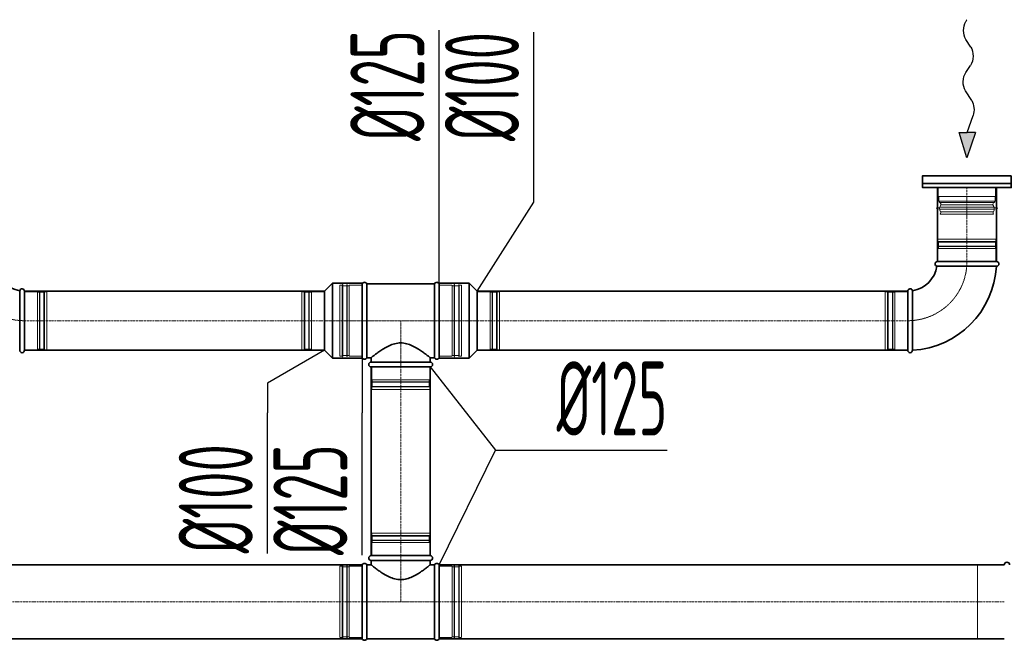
# Model space of a CAD drawing. Header units: millimetres. Extents: x 15940 to 92175, y -24684 to 227664.
# Tile 62 of 132: x 54742 to 56406, y 78855 to 79904. Entities that reach past the tile are written whole.
import ezdxf

# ---------------------------------------------------------------- set-up
doc = ezdxf.new("R2010")
doc.units = ezdxf.units.MM
doc.header["$LTSCALE"] = 0.05
for name, pattern in [('ACAD_ISO02W100', [15, 12, -3]), ('ACAD_ISO10W100', [18, 12, -3, 0, -3]), ('phl_thick', [0])]:
    doc.linetypes.add(name, pattern=pattern)
doc.layers.get('0').update_dxf_attribs({"lineweight": 5})
for name, color, linetype, lineweight in [('VZT_05 ETA (ODVOD) - OBRYS', 6, 'Continuous', 35), ('VZT_06 ETA (ODVOD) - OSA', 6, 'ACAD_ISO10W100', 5), ('VZT_30 DISTRIBUČNÍ PRVKY - OBRYS', 1, 'Continuous', 35), ('VZT_35 TLUMIČE HLUKU - OBRYS', 1, 'Continuous', 35), ('VZT_50 POPIS - OBECNE', 7, 'Continuous', 13), ('VZT_60_KOTY - DIMENZE', 7, 'Continuous', 5)]:
    doc.layers.add(name, color=color, linetype=linetype, lineweight=lineweight)
doc.layers.add('VZT_07 ETA (ODVOD) - NETISK', color=8, linetype='ACAD_ISO02W100', lineweight=5, plot=False)
doc.layers.add('VZT_39 TLUMIČE HLUKU - NETISK', color=8, linetype='ACAD_ISO02W100', lineweight=5, plot=False)
doc.styles.add('EVORA_125', font='isocp.shx', dxfattribs={"width": 0.6, "height": 125})

msp = doc.modelspace()

# ---------------------------------------------------------------- linework, layer by layer
at = {"color": 8, "lineweight": 5}
for points in [[(56391.6, 79620.5), (56391.6, 79605.5), (56294.6, 79605.5), (56294.6, 79620.5)], [(56391.6, 79620.5), (56294.6, 79620.5)], [(56295.6, 79597.6), (56343.1, 79597.6)], [(56297.5, 79595), (56343.1, 79595)], [(56390.6, 79597.6), (56343.1, 79597.6)], [(56388.6, 79595), (56343.1, 79595)], [(56299.3, 79579.4), (56297.9, 79575.5), (56343.1, 79575.5)], [(56298.4, 79579.7), (56343.1, 79579.7)], [(56299.2, 79591.3), (56343.1, 79591.3)], [(56387, 79591.3), (56343.1, 79591.3)], [(56387.7, 79579.7), (56343.1, 79579.7)], [(56386.8, 79579.4), (56388.2, 79575.5), (56343.1, 79575.5)]]:
    msp.add_lwpolyline(points, dxfattribs=at)
for points in [[(56295.6, 79605.5), (56295.6, 79597.6, 0.291473), (56297.1, 79595.2, 0.291473)], [(56390.6, 79605.5), (56390.6, 79597.6, -0.291473), (56389, 79595.2, -0.291473)], [(56290.9, 79585.6), (56296.9, 79587, -0.058981), (56297.5, 79587.1), (56343.1, 79587.1)], [(56290.9, 79585.6), (56296.7, 79584.2, 0.060863), (56297.3, 79584.1), (56343.1, 79584.1)], [(56395.2, 79585.6), (56389.2, 79587, 0.058981), (56388.6, 79587.1), (56343.1, 79587.1)], [(56395.2, 79585.6), (56389.5, 79584.2, -0.060863), (56388.8, 79584.1), (56343.1, 79584.1)]]:
    msp.add_lwpolyline(points, format="xyb", dxfattribs=at)
for centre, radius, start, end in [((56295.3, 79591.8), 3.88, 353.3265, 62.5007), ((56390.8, 79591.8), 3.88, 117.4993, 186.6735), ((56307.4, 79584.9), 10.5, 142.1622, 210.2824), ((56378.7, 79584.9), 10.5, 329.7176, 37.8378)]:
    msp.add_arc(centre, radius, start, end, dxfattribs=at)
at = {"layer": 'VZT_05 ETA (ODVOD) - OBRYS'}
for p, q in [((56293.1, 79495.5), (56393.1, 79495.5)), ((56393.1, 79487.5), (56342.9, 79487.5)), ((54750.2, 79445.5), (54750.2, 79345.5)), ((55257.1, 79445.5), (55270.6, 79459)), ((55257.1, 79345.5), (55257.1, 79445.5)), ((55270.6, 79332), (55270.6, 79459)), ((55321.1, 79459), (55270.6, 79459)), ((55321.1, 79332), (55321.1, 79459)), ((55321.1, 79333), (55321.1, 79458)), ((55328.7, 79333), (55328.7, 79458)), ((55328.7, 79458), (55443.4, 79458)), ((55443.4, 79458), (55443.4, 79333)), ((55451.1, 79332), (55451.1, 79459)), ((55451.1, 79459), (55501.6, 79459)), ((55451.1, 79333), (55451.1, 79458)), ((55501.6, 79332), (55501.6, 79459)), ((55515.1, 79445.5), (55501.6, 79459)), ((55515.1, 79345.5), (55515.1, 79445.5)), ((56243.1, 79345.5), (56243.1, 79445.5)), ((54742.2, 79345.5), (54742.2, 79395.7)), ((56251.1, 79345.5), (56251.1, 79395.7)), ((55257.1, 79345.5), (55270.6, 79332)), ((55515.1, 79345.5), (55501.6, 79332)), ((55321.1, 79332), (55270.6, 79332)), ((55328.7, 79333), (55336.1, 79333)), ((55336.1, 79325.5), (55336.1, 79333)), ((55436.1, 79325.5), (55436.1, 79333)), ((55436.1, 79333), (55443.4, 79333)), ((55451.1, 79332), (55501.6, 79332)), ((55436.1, 79325.5), (55336.1, 79325.5)), ((55436.1, 79317.5), (55336.1, 79317.5)), ((55436.1, 78998.5), (55336.1, 78998.5)), ((55321.1, 78983), (55321.1, 78858)), ((55328.7, 78983), (55328.7, 78858)), ((55328.7, 78983), (55336.1, 78983)), ((55436.1, 78990.5), (55336.1, 78990.5)), ((55336.1, 78990.5), (55336.1, 78983)), ((55436.1, 78990.5), (55436.1, 78983)), ((55436.1, 78983), (55443.4, 78983)), ((55443.4, 78858), (55443.4, 78983)), ((55451.1, 78983), (55451.1, 78858)), ((55328.7, 78858), (55443.4, 78858))]:
    msp.add_line(p, q, dxfattribs=at)
for points in [[(56293.1, 79495.5), (56293.1, 79620.5)], [(56393.1, 79495.5), (56393.1, 79620.5)], [(55257.1, 79445.5), (54750.2, 79445.5)], [(56243.1, 79445.5), (55515.1, 79445.5)], [(55257.1, 79345.5), (54750.2, 79345.5)], [(56243.1, 79345.5), (55515.1, 79345.5)], [(55336.1, 79317.5), (55336.1, 78998.5)], [(55436.1, 79317.5), (55436.1, 78998.5)], [(55321.1, 78983), (54564.2, 78983)], [(56406.2, 78983), (55451.1, 78983)], [(55321.1, 78858), (54564.2, 78858)], [(56406.2, 78858), (55451.1, 78858)]]:
    msp.add_lwpolyline(points, dxfattribs=at)
for centre, radius, start, end in [((56293.1, 79491.5), 4, 90, 260.8522), ((56393.1, 79491.5), 4, 270, 90), ((54750.2, 79495.5), 50, 189.1478, 260.8522), ((56243.1, 79495.5), 50, 279.1478, 350.8522), ((56243.1, 79495.5), 150, 273.0572, 356.9428), ((55324.9, 79456.3), 4.17, 23.4678, 156.5322), ((55447.2, 79456.3), 4.17, 23.4678, 156.5322), ((54746.2, 79445.5), 4, 0, 170.8522), ((56247.1, 79445.5), 4, 9.1478, 180), ((54746.2, 79345.5), 4, 180, 0), ((56247.1, 79345.5), 4, 180, 0), ((55324.9, 79334.7), 4.17, 203.4678, 336.5322), ((55447.2, 79334.7), 4.17, 203.4678, 336.5322), ((55336.1, 79321.5), 4, 90, 270), ((55436.1, 79321.5), 4, 270, 90), ((55336.1, 78994.5), 4, 90, 270), ((55436.1, 78994.5), 4, 270, 90), ((55324.9, 78981.3), 4.17, 23.4678, 156.5322), ((55447.2, 78981.3), 4.17, 23.4678, 156.5322), ((55324.9, 78859.7), 4.17, 203.4678, 336.5322), ((55447.2, 78859.7), 4.17, 203.4678, 336.5322)]:
    msp.add_arc(centre, radius, start, end, dxfattribs=at)
for points, knots in [([(56292.4, 79487.5), (56292.4, 79487.5), (56293.6, 79487.5), (56298, 79487.5), (56301.5, 79487.5), (56310.4, 79487.5), (56315.7, 79487.5), (56327.7, 79487.5), (56334.1, 79487.5), (56341.4, 79487.5), (56342.2, 79487.5), (56342.9, 79487.5)], [157.874915, 157.874915, 157.874915, 157.874915, 176.103874, 176.103874, 195.460379, 195.460379, 215.101284, 215.101284, 234.82164, 234.82164, 237.034743, 237.034743, 237.034743, 237.034743]), ([(54742.2, 79446.1), (54742.2, 79446.1), (54742.2, 79445), (54742.2, 79440.5), (54742.2, 79437.1), (54742.2, 79428.2), (54742.2, 79422.8), (54742.2, 79410.9), (54742.2, 79404.4), (54742.2, 79397.1), (54742.2, 79396.4), (54742.2, 79395.7)], [157.874915, 157.874915, 157.874915, 157.874915, 176.103874, 176.103874, 195.460379, 195.460379, 215.101284, 215.101284, 234.82164, 234.82164, 237.034743, 237.034743, 237.034743, 237.034743]), ([(56251.1, 79395.7), (56251.1, 79402), (56251.1, 79408.3), (56251.1, 79420.4), (56251.1, 79426), (56251, 79435.5), (56251, 79439.3), (56251, 79444.6), (56251, 79446), (56251, 79446.1), (56251, 79446.1), (56251, 79446.1)], [78.71119, 78.71119, 78.71119, 78.71119, 97.804615, 97.804615, 117.523893, 117.523893, 137.264303, 137.264303, 156.831737, 156.831737, 157.874915, 157.874915, 157.874915, 157.874915]), ([(55436.1, 79333), (55436.1, 79333), (55436, 79333.1), (55435.6, 79333.3), (55435.4, 79333.5), (55434.7, 79334.1), (55434.3, 79334.4), (55433.3, 79335.2), (55432.7, 79335.6), (55431.4, 79336.7), (55430.7, 79337.2), (55429.1, 79338.4), (55428.3, 79339.1), (55426.4, 79340.4), (55425.5, 79341.1), (55423.5, 79342.5), (55422.5, 79343.2), (55420.3, 79344.7), (55419.2, 79345.5), (55416.8, 79347), (55415.5, 79347.8), (55412.8, 79349.4), (55411.5, 79350.2), (55408.6, 79351.8), (55407.1, 79352.5), (55402.6, 79354.6), (55399.4, 79355.8), (55394.5, 79357.1), (55392.8, 79357.4), (55389.5, 79357.9), (55387.8, 79358), (55384.4, 79358), (55382.7, 79357.9), (55379.3, 79357.4), (55377.6, 79357.1), (55372.7, 79355.8), (55369.5, 79354.6), (55365, 79352.5), (55363.5, 79351.8), (55360.7, 79350.2), (55359.3, 79349.4), (55356.6, 79347.8), (55355.4, 79347), (55353, 79345.5), (55351.8, 79344.7), (55349.7, 79343.2), (55348.6, 79342.5), (55346.6, 79341.1), (55345.7, 79340.4), (55343.9, 79339.1), (55343, 79338.4), (55341.4, 79337.2), (55340.7, 79336.7), (55339.4, 79335.6), (55338.8, 79335.2), (55337.8, 79334.4), (55337.4, 79334.1), (55336.7, 79333.5), (55336.5, 79333.3), (55336.2, 79333.1), (55336.1, 79333), (55336.1, 79333)], [80.753728, 80.753728, 80.753728, 80.753728, 85.721109, 85.721109, 90.68849, 90.68849, 95.655871, 95.655871, 100.623252, 100.623252, 105.590633, 105.590633, 110.558015, 110.558015, 115.525396, 115.525396, 120.492777, 120.492777, 125.619612, 125.619612, 130.746447, 130.746447, 135.873281, 135.873281, 141.000116, 141.000116, 151.253786, 151.253786, 156.38062, 156.38062, 161.507455, 161.507455, 166.63429, 166.63429, 171.761125, 171.761125, 182.014794, 182.014794, 187.141629, 187.141629, 192.268464, 192.268464, 197.395298, 197.395298, 202.522133, 202.522133, 207.489514, 207.489514, 212.456896, 212.456896, 217.424277, 217.424277, 222.391658, 222.391658, 227.359039, 227.359039, 232.32642, 232.32642, 237.293801, 237.293801, 242.261183, 242.261183, 242.261183, 242.261183]), ([(55436.1, 78983), (55436.1, 78983), (55436, 78982.9), (55435.6, 78982.7), (55435.4, 78982.5), (55434.7, 78981.9), (55434.3, 78981.6), (55433.3, 78980.8), (55432.7, 78980.3), (55431.4, 78979.3), (55430.7, 78978.8), (55429.1, 78977.6), (55428.3, 78976.9), (55426.4, 78975.6), (55425.5, 78974.9), (55423.5, 78973.5), (55422.5, 78972.8), (55420.3, 78971.3), (55419.2, 78970.5), (55416.8, 78968.9), (55415.5, 78968.1), (55412.8, 78966.6), (55411.5, 78965.8), (55408.6, 78964.2), (55407.1, 78963.5), (55402.6, 78961.4), (55399.4, 78960.2), (55394.5, 78958.9), (55392.8, 78958.6), (55389.5, 78958.1), (55387.8, 78958), (55384.4, 78958), (55382.7, 78958.1), (55379.3, 78958.6), (55377.6, 78958.9), (55372.7, 78960.2), (55369.5, 78961.4), (55365, 78963.5), (55363.5, 78964.2), (55360.7, 78965.8), (55359.3, 78966.6), (55356.6, 78968.1), (55355.4, 78968.9), (55353, 78970.5), (55351.8, 78971.3), (55349.7, 78972.8), (55348.6, 78973.5), (55346.6, 78974.9), (55345.7, 78975.6), (55343.9, 78976.9), (55343, 78977.6), (55341.4, 78978.8), (55340.7, 78979.3), (55339.4, 78980.3), (55338.8, 78980.8), (55337.8, 78981.6), (55337.4, 78981.9), (55336.7, 78982.5), (55336.5, 78982.7), (55336.2, 78982.9), (55336.1, 78983), (55336.1, 78983)], [80.753728, 80.753728, 80.753728, 80.753728, 85.721109, 85.721109, 90.68849, 90.68849, 95.655871, 95.655871, 100.623252, 100.623252, 105.590633, 105.590633, 110.558015, 110.558015, 115.525396, 115.525396, 120.492777, 120.492777, 125.619612, 125.619612, 130.746447, 130.746447, 135.873281, 135.873281, 141.000116, 141.000116, 151.253786, 151.253786, 156.38062, 156.38062, 161.507455, 161.507455, 166.63429, 166.63429, 171.761125, 171.761125, 182.014794, 182.014794, 187.141629, 187.141629, 192.268464, 192.268464, 197.395298, 197.395298, 202.522133, 202.522133, 207.489514, 207.489514, 212.456896, 212.456896, 217.424277, 217.424277, 222.391658, 222.391658, 227.359039, 227.359039, 232.32642, 232.32642, 237.293801, 237.293801, 242.261183, 242.261183, 242.261183, 242.261183])]:
    msp.add_open_spline(points, degree=3, knots=knots, dxfattribs=at)
at = {"layer": 'VZT_06 ETA (ODVOD) - OSA', "ltscale": 5}
for points in [[(56343.1, 79620.5), (56343.1, 79495.5)], [(54750.2, 79395.5), (55257.1, 79395.5)], [(55515.1, 79395.5), (56243.1, 79395.5)], [(55386.1, 78998.5), (55386.1, 79317.5)], [(54564.2, 78920.5), (55321.1, 78920.5)], [(55451.1, 78920.5), (56406.2, 78920.5)]]:
    msp.add_lwpolyline(points, dxfattribs=at)
at = {"layer": 'VZT_06 ETA (ODVOD) - OSA', "ltscale": 0.3}
for points in [[(54750.2, 79395.5), (54750.2, 79395.5, -0.414214), (54650.2, 79495.5), (54650.2, 79495.5)], [(56343.1, 79495.5), (56343.1, 79495.5, -0.414214), (56243.1, 79395.5), (56243.1, 79395.5)]]:
    msp.add_lwpolyline(points, format="xyb", dxfattribs=at)
for points in [[(55321.1, 79395.5), (55257.1, 79395.5)], [(55321.1, 79395.5), (55451.1, 79395.5)], [(55386.1, 79317.5), (55386.1, 79395.5)], [(55451.1, 79395.5), (55515.1, 79395.5)], [(55386.1, 78998.5), (55386.1, 78920.5)], [(55321.1, 78920.5), (55451.1, 78920.5)]]:
    msp.add_lwpolyline(points, dxfattribs=at)
at = {"layer": 'VZT_07 ETA (ODVOD) - NETISK', "ltscale": 0.4}
for p, q in [((56393.1, 79529), (56293.1, 79529)), ((56293.1, 79529), (56293.1, 79528.5)), ((56393.1, 79528.5), (56293.1, 79528.5)), ((56392.1, 79533.5), (56294.1, 79533.5)), ((56294.1, 79533.5), (56294.1, 79529.5)), ((56392.1, 79529.5), (56294.1, 79529.5)), ((56295.1, 79529.5), (56295.1, 79529)), ((56295.1, 79528.5), (56295.1, 79521.5)), ((56391.1, 79529.5), (56391.1, 79529)), ((56391.1, 79528.5), (56391.1, 79521.5)), ((56392.1, 79533.5), (56392.1, 79529.5)), ((56393.1, 79529), (56393.1, 79528.5)), ((56393.1, 79521.5), (56293.1, 79521.5)), ((56293.1, 79521.5), (56293.1, 79521)), ((56393.1, 79521), (56293.1, 79521)), ((56392.1, 79517.5), (56294.1, 79517.5)), ((56294.1, 79517.5), (56294.1, 79495.5)), ((56295.1, 79521), (56295.1, 79517.5)), ((56391.1, 79521), (56391.1, 79517.5)), ((56392.1, 79517.5), (56392.1, 79495.5)), ((56393.1, 79521.5), (56393.1, 79521)), ((54772.2, 79444.5), (54750.2, 79444.5)), ((54772.2, 79346.5), (54772.2, 79444.5)), ((54775.7, 79443.5), (54772.2, 79443.5)), ((54775.7, 79345.5), (54775.7, 79445.5)), ((54776.2, 79445.5), (54775.7, 79445.5)), ((54776.2, 79345.5), (54776.2, 79445.5)), ((54783.2, 79443.5), (54776.2, 79443.5)), ((54783.2, 79345.5), (54783.2, 79445.5)), ((54783.7, 79445.5), (54783.2, 79445.5)), ((54783.7, 79345.5), (54783.7, 79445.5)), ((54784.2, 79443.5), (54783.7, 79443.5)), ((54784.2, 79346.5), (54784.2, 79444.5)), ((54788.2, 79444.5), (54784.2, 79444.5)), ((54788.2, 79346.5), (54788.2, 79444.5)), ((55219.1, 79444.5), (55219.1, 79346.5)), ((55219.1, 79444.5), (55223.1, 79444.5)), ((55223.1, 79444.5), (55223.1, 79346.5)), ((55223.1, 79443.5), (55223.6, 79443.5)), ((55223.6, 79445.5), (55223.6, 79345.5)), ((55223.6, 79445.5), (55224.1, 79445.5)), ((55224.1, 79445.5), (55224.1, 79345.5)), ((55224.1, 79443.5), (55231.1, 79443.5)), ((55231.1, 79445.5), (55231.1, 79345.5)), ((55231.1, 79445.5), (55231.6, 79445.5)), ((55231.6, 79445.5), (55231.6, 79345.5)), ((55231.6, 79443.5), (55235.1, 79443.5)), ((55235.1, 79444.5), (55235.1, 79346.5)), ((55235.1, 79444.5), (55257.1, 79444.5)), ((55283.1, 79335.5), (55283.1, 79455.5)), ((55287.1, 79455.5), (55283.1, 79455.5)), ((55287.1, 79335.5), (55287.1, 79455.5)), ((55287.6, 79454.5), (55287.1, 79454.5)), ((55287.6, 79334.5), (55287.6, 79456.5)), ((55288.1, 79456.5), (55287.6, 79456.5)), ((55288.1, 79334.5), (55288.1, 79456.5)), ((55295.1, 79454.5), (55288.1, 79454.5)), ((55295.1, 79334.5), (55295.1, 79456.5)), ((55295.6, 79456.5), (55295.1, 79456.5)), ((55295.6, 79334.5), (55295.6, 79456.5)), ((55299.1, 79454.5), (55295.6, 79454.5)), ((55299.1, 79335.5), (55299.1, 79455.5)), ((55321.1, 79455.5), (55299.1, 79455.5)), ((55473.1, 79455.5), (55451.1, 79455.5)), ((55473.1, 79335.5), (55473.1, 79455.5)), ((55476.6, 79454.5), (55473.1, 79454.5)), ((55476.6, 79334.5), (55476.6, 79456.5)), ((55477.1, 79456.5), (55476.6, 79456.5)), ((55477.1, 79334.5), (55477.1, 79456.5)), ((55484.1, 79454.5), (55477.1, 79454.5)), ((55484.1, 79334.5), (55484.1, 79456.5)), ((55484.6, 79456.5), (55484.1, 79456.5)), ((55484.6, 79334.5), (55484.6, 79456.5)), ((55485.1, 79454.5), (55484.6, 79454.5)), ((55485.1, 79335.5), (55485.1, 79455.5)), ((55489.1, 79455.5), (55485.1, 79455.5)), ((55489.1, 79335.5), (55489.1, 79455.5)), ((55537.1, 79444.5), (55515.1, 79444.5)), ((55537.1, 79444.5), (55537.1, 79346.5)), ((55540.6, 79443.5), (55537.1, 79443.5)), ((55540.6, 79445.5), (55540.6, 79345.5)), ((55541.1, 79445.5), (55540.6, 79445.5)), ((55541.1, 79445.5), (55541.1, 79345.5)), ((55548.1, 79443.5), (55541.1, 79443.5)), ((55548.1, 79445.5), (55548.1, 79345.5)), ((55548.6, 79445.5), (55548.1, 79445.5)), ((55548.6, 79445.5), (55548.6, 79345.5)), ((55549.1, 79443.5), (55548.6, 79443.5)), ((55549.1, 79444.5), (55549.1, 79346.5)), ((55553.1, 79444.5), (55549.1, 79444.5)), ((55553.1, 79444.5), (55553.1, 79346.5)), ((56205.1, 79346.5), (56205.1, 79444.5)), ((56209.1, 79444.5), (56205.1, 79444.5)), ((56209.1, 79346.5), (56209.1, 79444.5)), ((56209.6, 79443.5), (56209.1, 79443.5)), ((56209.6, 79345.5), (56209.6, 79445.5)), ((56210.1, 79445.5), (56209.6, 79445.5)), ((56210.1, 79345.5), (56210.1, 79445.5)), ((56217.1, 79443.5), (56210.1, 79443.5)), ((56217.1, 79345.5), (56217.1, 79445.5)), ((56217.6, 79445.5), (56217.1, 79445.5)), ((56217.6, 79345.5), (56217.6, 79445.5)), ((56221.1, 79443.5), (56217.6, 79443.5)), ((56221.1, 79346.5), (56221.1, 79444.5)), ((56243.1, 79444.5), (56221.1, 79444.5)), ((54772.2, 79346.5), (54750.2, 79346.5)), ((54775.7, 79347.5), (54772.2, 79347.5)), ((54776.2, 79345.5), (54775.7, 79345.5)), ((54783.2, 79347.5), (54776.2, 79347.5)), ((54783.7, 79345.5), (54783.2, 79345.5)), ((54784.2, 79347.5), (54783.7, 79347.5)), ((54788.2, 79346.5), (54784.2, 79346.5)), ((55219.1, 79346.5), (55223.1, 79346.5)), ((55223.1, 79347.5), (55223.6, 79347.5)), ((55223.6, 79345.5), (55224.1, 79345.5)), ((55224.1, 79347.5), (55231.1, 79347.5)), ((55231.1, 79345.5), (55231.6, 79345.5)), ((55231.6, 79347.5), (55235.1, 79347.5)), ((55235.1, 79346.5), (55257.1, 79346.5)), ((55537.1, 79346.5), (55515.1, 79346.5)), ((55540.6, 79347.5), (55537.1, 79347.5)), ((55541.1, 79345.5), (55540.6, 79345.5)), ((55548.1, 79347.5), (55541.1, 79347.5)), ((55548.6, 79345.5), (55548.1, 79345.5)), ((55549.1, 79347.5), (55548.6, 79347.5)), ((55553.1, 79346.5), (55549.1, 79346.5)), ((56209.1, 79346.5), (56205.1, 79346.5)), ((56209.6, 79347.5), (56209.1, 79347.5)), ((56210.1, 79345.5), (56209.6, 79345.5)), ((56217.1, 79347.5), (56210.1, 79347.5)), ((56217.6, 79345.5), (56217.1, 79345.5)), ((56221.1, 79347.5), (56217.6, 79347.5)), ((56243.1, 79346.5), (56221.1, 79346.5)), ((55287.1, 79335.5), (55283.1, 79335.5)), ((55287.6, 79336.5), (55287.1, 79336.5)), ((55288.1, 79334.5), (55287.6, 79334.5)), ((55295.1, 79336.5), (55288.1, 79336.5)), ((55295.6, 79334.5), (55295.1, 79334.5)), ((55299.1, 79336.5), (55295.6, 79336.5)), ((55321.1, 79335.5), (55299.1, 79335.5)), ((55473.1, 79335.5), (55451.1, 79335.5)), ((55476.6, 79336.5), (55473.1, 79336.5)), ((55477.1, 79334.5), (55476.6, 79334.5)), ((55484.1, 79336.5), (55477.1, 79336.5)), ((55484.6, 79334.5), (55484.1, 79334.5)), ((55485.1, 79336.5), (55484.6, 79336.5)), ((55489.1, 79335.5), (55485.1, 79335.5)), ((55337.1, 79317.5), (55337.1, 79295.5)), ((55435.1, 79317.5), (55435.1, 79295.5)), ((55435.1, 79295.5), (55337.1, 79295.5)), ((55338.1, 79295.5), (55338.1, 79292)), ((55434.1, 79295.5), (55434.1, 79292)), ((55436.1, 79292), (55336.1, 79292)), ((55336.1, 79292), (55336.1, 79291.5)), ((55436.1, 79291.5), (55336.1, 79291.5)), ((55436.1, 79284.5), (55336.1, 79284.5)), ((55336.1, 79284.5), (55336.1, 79284)), ((55436.1, 79284), (55336.1, 79284)), ((55435.1, 79283.5), (55337.1, 79283.5)), ((55337.1, 79283.5), (55337.1, 79279.5)), ((55435.1, 79279.5), (55337.1, 79279.5)), ((55338.1, 79291.5), (55338.1, 79284.5)), ((55338.1, 79284), (55338.1, 79283.5)), ((55434.1, 79291.5), (55434.1, 79284.5)), ((55434.1, 79284), (55434.1, 79283.5)), ((55435.1, 79283.5), (55435.1, 79279.5)), ((55436.1, 79292), (55436.1, 79291.5)), ((55436.1, 79284.5), (55436.1, 79284)), ((55436.1, 79032), (55336.1, 79032)), ((55336.1, 79031.5), (55336.1, 79032)), ((55436.1, 79031.5), (55336.1, 79031.5)), ((55435.1, 79036.5), (55337.1, 79036.5)), ((55337.1, 79032.5), (55337.1, 79036.5)), ((55435.1, 79032.5), (55337.1, 79032.5)), ((55338.1, 79032), (55338.1, 79032.5)), ((55338.1, 79024.5), (55338.1, 79031.5)), ((55434.1, 79032), (55434.1, 79032.5)), ((55434.1, 79024.5), (55434.1, 79031.5)), ((55435.1, 79032.5), (55435.1, 79036.5)), ((55436.1, 79031.5), (55436.1, 79032)), ((55436.1, 79024.5), (55336.1, 79024.5)), ((55336.1, 79024), (55336.1, 79024.5)), ((55436.1, 79024), (55336.1, 79024)), ((55435.1, 79020.5), (55337.1, 79020.5)), ((55337.1, 78998.5), (55337.1, 79020.5)), ((55338.1, 79020.5), (55338.1, 79024)), ((55434.1, 79020.5), (55434.1, 79024)), ((55435.1, 78998.5), (55435.1, 79020.5)), ((55436.1, 79024), (55436.1, 79024.5)), ((55283.1, 78980.5), (55283.1, 78860.5)), ((55287.1, 78980.5), (55283.1, 78980.5)), ((55287.1, 78980.5), (55287.1, 78860.5)), ((55287.6, 78979.5), (55287.1, 78979.5)), ((55287.6, 78981.5), (55287.6, 78859.5)), ((55288.1, 78981.5), (55287.6, 78981.5)), ((55288.1, 78981.5), (55288.1, 78859.5)), ((55295.1, 78979.5), (55288.1, 78979.5)), ((55295.1, 78981.5), (55295.1, 78859.5)), ((55295.6, 78981.5), (55295.1, 78981.5)), ((55295.6, 78981.5), (55295.6, 78859.5)), ((55299.1, 78979.5), (55295.6, 78979.5)), ((55299.1, 78980.5), (55299.1, 78860.5)), ((55321.1, 78980.5), (55299.1, 78980.5)), ((55473.1, 78980.5), (55451.1, 78980.5)), ((55473.1, 78980.5), (55473.1, 78860.5)), ((55476.6, 78979.5), (55473.1, 78979.5)), ((55476.6, 78981.5), (55476.6, 78859.5)), ((55477.1, 78981.5), (55476.6, 78981.5)), ((55477.1, 78981.5), (55477.1, 78859.5)), ((55484.1, 78979.5), (55477.1, 78979.5)), ((55484.1, 78981.5), (55484.1, 78859.5)), ((55484.6, 78981.5), (55484.1, 78981.5)), ((55484.6, 78981.5), (55484.6, 78859.5)), ((55485.1, 78979.5), (55484.6, 78979.5)), ((55485.1, 78980.5), (55485.1, 78860.5)), ((55489.1, 78980.5), (55485.1, 78980.5)), ((55489.1, 78980.5), (55489.1, 78860.5)), ((55287.6, 78861.5), (55287.1, 78861.5)), ((55295.1, 78861.5), (55288.1, 78861.5)), ((55299.1, 78861.5), (55295.6, 78861.5)), ((55476.6, 78861.5), (55473.1, 78861.5)), ((55484.1, 78861.5), (55477.1, 78861.5)), ((55485.1, 78861.5), (55484.6, 78861.5)), ((55287.1, 78860.5), (55283.1, 78860.5)), ((55288.1, 78859.5), (55287.6, 78859.5)), ((55295.6, 78859.5), (55295.1, 78859.5)), ((55321.1, 78860.5), (55299.1, 78860.5)), ((55473.1, 78860.5), (55451.1, 78860.5)), ((55477.1, 78859.5), (55476.6, 78859.5)), ((55484.6, 78859.5), (55484.1, 78859.5)), ((55489.1, 78860.5), (55485.1, 78860.5))]:
    msp.add_line(p, q, dxfattribs=at)
at = {"layer": 'VZT_30 DISTRIBUČNÍ PRVKY - OBRYS'}
msp.add_lwpolyline([(56418.1, 79640.5), (56268.1, 79640.5), (56268.1, 79620.5), (56418.1, 79620.5)], close=True, dxfattribs=at)
msp.add_lwpolyline([(56268.1, 79627.3), (56418.1, 79627.3)], dxfattribs=at)
at = {"layer": 'VZT_35 TLUMIČE HLUKU - OBRYS'}
msp.add_arc((56410.7, 78983), 4.5, 0, 180, dxfattribs=at)
at = {"layer": 'VZT_39 TLUMIČE HLUKU - NETISK', "ltscale": 2}
msp.add_lwpolyline([(56406.2, 78983), (56361.2, 78983), (56361.2, 78858), (56406.2, 78858)], dxfattribs=at)
at = {"layer": 'VZT_50 POPIS - OBECNE'}
msp.add_line((56341.2, 79901.1), (56343.1, 79904.1), dxfattribs=at)
at = {"layer": 'VZT_50 POPIS - OBECNE', "color": 0, "lineweight": -2}
for p, q in [((56349.5, 79857.9), (56341.3, 79870.9)), ((56341.1, 79815.1), (56349.1, 79827)), ((56351.1, 79767.6), (56340.7, 79784.1)), ((56343.6, 79713.5), (56353.4, 79742.1)), ((56343.1, 79670.5), (56329.7, 79713.7)), ((56329.7, 79713.7), (56343.6, 79713.5)), ((56357.6, 79713.3), (56343.1, 79670.5)), ((56357.6, 79713.3), (56343.6, 79713.5))]:
    msp.add_line(p, q, dxfattribs=at)
at = {"layer": 'VZT_50 POPIS - OBECNE', "color": 0, "lineweight": -2, "extrusion": (0, 0, -1)}
for centre, start_param, end_param in [((56350.9, 79886.3), 0.766537, 2.320574), ((56340, 79842.6), 3.908129, 5.516649), ((56350.2, 79799.4), 0.766537, 2.375056), ((56341.6, 79752.2), 3.908129, 5.191299)]:
    msp.add_ellipse(centre, major_axis=(-0.3, -21.5), ratio=0.625, start_param=start_param, end_param=end_param, dxfattribs=at)
at = {"layer": 'VZT_50 POPIS - OBECNE', "color": 0, "lineweight": -2}
msp.add_solid([(56357.6, 79713.3), (56329.7, 79713.7), (56343.1, 79670.5)], dxfattribs=at)
at = {"layer": 'VZT_60_KOTY - DIMENZE', "linetype": 'ByBlock', "lineweight": -2}
for p, q in [((55451.1, 79595.7), (55451.1, 79645.7)), ((55611.1, 79595.7), (55611.1, 79645.7)), ((55161, 79290), (55161, 79240)), ((55321, 79290), (55321, 79240)), ((55546.1, 79176.6), (55596.1, 79176.6))]:
    msp.add_line(p, q, dxfattribs=at)
for points in [[(55451.1, 79645.7), (55451.1, 79886.4)], [(55611.1, 79645.7), (55611.1, 79883.3)], [(55451.1, 79459), (55451.1, 79595.7)], [(55515.1, 79445.5), (55611.1, 79595.7)], [(55257.1, 79345.5), (55161, 79290)], [(55321, 79332), (55321, 79290)], [(55436.1, 79317.5), (55546.1, 79176.6)], [(55161, 79002.4), (55161, 79240)], [(55321, 78999.4), (55321, 79240)], [(55451.1, 78983), (55546.1, 79176.6)], [(55596.1, 79176.6), (55836.7, 79176.6)]]:
    msp.add_lwpolyline(points, dxfattribs=at)

# ---------------------------------------------------------------- texts
at = {"layer": 'VZT_60_KOTY - DIMENZE', "linetype": 'phl_thick', "char_height": 125, "rotation": 90, "style": 'EVORA_125'}
for s, insert, attachment_point in [('%%C125', (55301.1, 79886.4), 3), ('%%C100', (55461.1, 79883.3), 3), ('%%C100', (55011, 79002.4), 1), ('%%C125', (55171, 78999.4), 1)]:
    msp.add_mtext(s, dxfattribs=dict(at, insert=insert, attachment_point=attachment_point))
at = {"layer": 'VZT_60_KOTY - DIMENZE', "linetype": 'phl_thick', "insert": (55836.7, 79326.6), "char_height": 125, "attachment_point": 3, "style": 'EVORA_125'}
msp.add_mtext('%%C125', dxfattribs=at)

doc.saveas('drawing.dxf')
